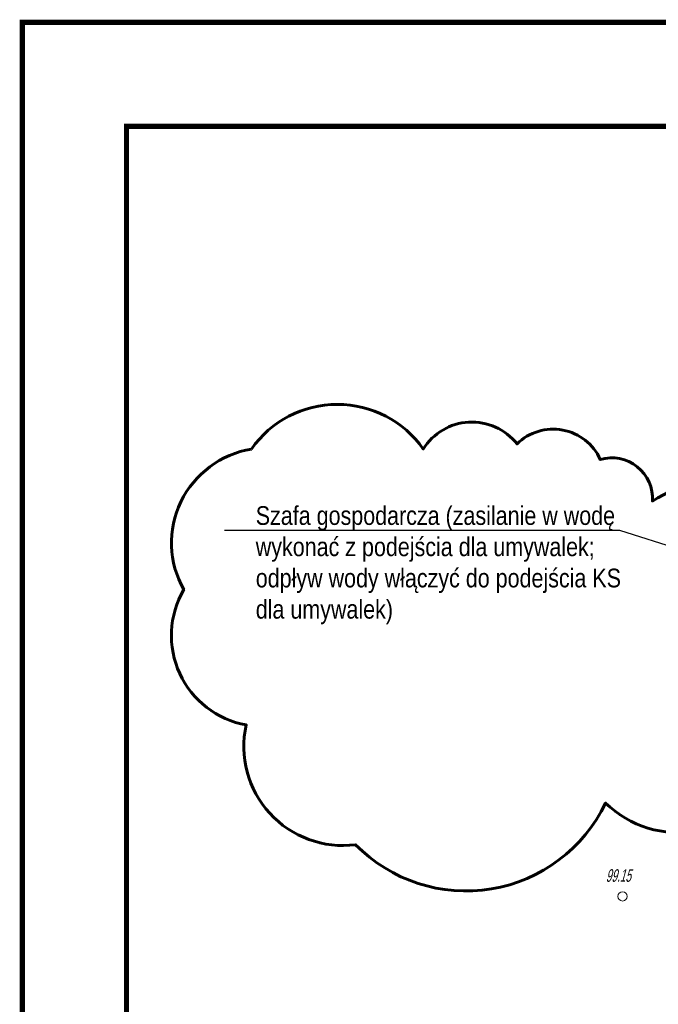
# Model space of a CAD drawing. Header units: centimetres. Extents: x -2715 to 104803, y -1446 to 32152.
# Tile 12 of 31: x 85598 to 86211, y 584 to 1529. Entities that reach past the tile are written whole.
import ezdxf
from ezdxf import colors
from ezdxf.entities.mleader import LeaderData, LeaderLine
from ezdxf.lldxf.tags import DXFTag
from ezdxf.math import Vec2, Vec3

# ---------------------------------------------------------------- set-up
doc = ezdxf.new("R2010")
doc.units = ezdxf.units.CM
doc.header["$MEASUREMENT"] = 0
doc.layers.add('0_TXT_rzędne wys.', color=252, linetype='Continuous', lineweight=15)
doc.layers.add('IS_Opis', color=140, linetype='SOLID')
doc.styles.get("Standard").update_dxf_attribs({"font": 'ARIALN.TTF'})
tags = doc.linetypes.add('SOLID', pattern=[10, 10, 0]).pattern_tags.tags
tags[6:7] = [DXFTag(74, 4), DXFTag(75, 0), DXFTag(340, '0'), DXFTag(46, 0.0), DXFTag(50, 0.0), DXFTag(44, 0.0), DXFTag(45, 0.0)]
tags[4:5] = [DXFTag(74, 4), DXFTag(75, 0), DXFTag(340, '0'), DXFTag(46, 0.0), DXFTag(50, 0.0), DXFTag(44, 0.0), DXFTag(45, 0.0)]

# ---------------------------------------------------------------- blocks, each defined once
blk = doc.blocks.new('WSP')
at = {"linetype": 'Continuous'}
blk.add_circle((0, 0), 0.045, dxfattribs=at)
blk = doc.blocks.new('_DOT')
at = {"color": 0, "linetype": 'ByBlock'}
blk.add_line((-0.5, 0), (-1, 0), dxfattribs=at)
at = {"color": 0, "linetype": 'ByBlock', "const_width": 0.5}
blk.add_lwpolyline([(-0.25, 0, 1), (0.25, 0, 1)], format="xyb", close=True, dxfattribs=at)

msp = doc.modelspace()

# ---------------------------------------------------------------- linework, layer by layer
at = {"lineweight": 50, "const_width": 5}
msp.add_lwpolyline([(85600.17, -1443.15), (85600.17, 1526.85), (89800.17, 1526.85), (89800.17, -1443.15), (85600.17, -1443.15)], dxfattribs=at)
at = {"lineweight": 50}
msp.add_lwpolyline([(85700.17, -1343.15, 5, 5, 0), (85700.17, 1426.85, 5, 5, 0), (89700.17, 1426.85, 5, 5, 0), (89700.17, -1343.15, 5, 5, 0)], format="xyseb", close=True, dxfattribs=at)
at = {"layer": 'Defpoints', "color": 6, "lineweight": 60}
msp.add_lwpolyline([(85820.17, 1116.85, 0.520567), (85755.17, 981.85, 0.520567), (85815.17, 851.85, 0.520567), (85920.17, 736.85, 0.520567), (86160.17, 776.85, 0.520567), (86320.17, 806.85, 0.520567), (86635.17, 806.85, 0.520567), (86745.17, 826.85, 0.520567), (86720.17, 941.85, 0.520567), (86590.17, 946.85, 0.520567), (86510.17, 986.85, 0.520567), (86360.17, 1006.85, 0.520567), (86205.17, 1066.85, 0.520567), (86155.17, 1106.85, 0.520567), (86075.17, 1121.85, 0.520567), (85985.17, 1116.85, 0.520567)], format="xyb", close=True, dxfattribs=at)

# ---------------------------------------------------------------- block references
at = {"layer": '0_TXT_rzędne wys.', "lineweight": 9, "xscale": 99.73580285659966, "yscale": 99.73580285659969, "zscale": 99.73580285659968, "rotation": 28.77486728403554}
msp.add_blockref('WSP', (86176.58, 687.21), dxfattribs=at)

# ---------------------------------------------------------------- texts
at = {"layer": '0_TXT_rzędne wys.', "lineweight": 9, "oblique": 15, "width": 0.7}
msp.add_text('99.15', height=12, dxfattribs=at).set_placement((86160.43, 701.23))

# ---------------------------------------------------------------- leaders
at = {"layer": 'IS_Opis'}
ml = msp.add_multileader_mtext('Standard', dxfattribs=at)
ml.set_content('Szafa gospodarcza (zasilanie w wodę wykonać z podejścia dla umywalek; odpływ wody włączyć do podejścia KS dla umywalek)', color=256)
ml.set_leader_properties(color=256, linetype='ByLayer', lineweight=-1)
ml.set_arrow_properties(name='DOT')
ml.build(insert=Vec2(0, 0))
ml.multileader.update_dxf_attribs({"text_left_attachment_type": 6, "text_right_attachment_type": 6, "dogleg_length": 0.1, "arrow_head_size": 5})
ctx = ml.context
ctx.base_point, ctx.char_height, ctx.arrow_head_size, ctx.landing_gap_size, ctx.plane_origin = Vec3(85824.03, 1038.75), 18, 5, 0.3, Vec3(85881.67, 1105.32)
ctx.left_attachment, ctx.right_attachment = 6, 6
notes = []
notes.append((ctx, [(0, (1, 1, 0), (86173.92, 1038.75), (-1, 0), 0.1, [(0, [(86634.3, 891.32)], 0, [])])]))
ctx.mtext.insert, ctx.mtext.width, ctx.mtext.flow_direction = Vec3(85824.33, 1062.03), 375.4123, 5
for ctx, leaders in notes:
    for number, flags, end, landing, length, lines in leaders:
        leader = LeaderData()
        leader.index, (leader.has_last_leader_line, leader.has_dogleg_vector, leader.attachment_direction) = number, flags
        leader.last_leader_point, leader.dogleg_vector, leader.dogleg_length = Vec3(end), Vec3(landing), length
        for number, points, colour, breaks in lines:
            line = LeaderLine()
            line.index, line.vertices, line.color, line.breaks = number, Vec3.list(points), colors.encode_raw_color(colour), breaks
            leader.lines.append(line)
        ctx.leaders.append(leader)

doc.saveas('drawing.dxf')
